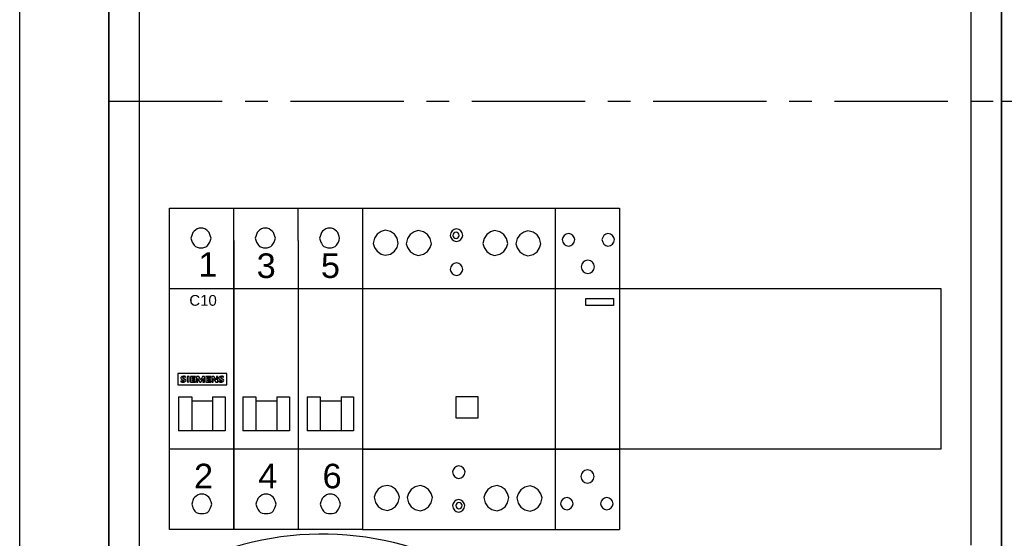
# Model space of a CAD drawing. Header units: millimetres. Extents: x 449515 to 838834, y -400723 to -307130.
# Tile 27 of 38: x 830834 to 833591, y -317605 to -316151. Entities that reach past the tile are written whole.
import ezdxf

# ---------------------------------------------------------------- set-up
doc = ezdxf.new("R2010")
doc.units = ezdxf.units.MM
doc.header["$LTSCALE"] = 25.4
doc.linetypes.add('CENTER', pattern=[2, 1.25, -0.25, 0.25, -0.25])
doc.layers.add('!Siemens Podklad_8GK_sikus', color=250, linetype='Continuous', lineweight=100)
doc.layers.add('R5', color=7, linetype='Continuous')
doc.layers.add('RPOMP', color=7, linetype='Continuous')
doc.styles.get("Standard").update_dxf_attribs({"font": 'arial.ttf'})

# ---------------------------------------------------------------- blocks, each defined once
blk = doc.blocks.new('AD_A630_P_W1950-1800_S800-750_G210~1')
at = {"color": 0, "linetype": 'ByBlock', "lineweight": -2}
for p, q in [((0, 0), (0, 1950)), ((25, 1925), (25, 125))]:
    blk.add_line(p, q, dxfattribs=at)
blk = doc.blocks.new('AD_8GK4351-4KK22')
at = {"color": 0}
for p, q in [((0, -450), (0, -300)), ((0, -600), (0, -450))]:
    blk.add_line(p, q, dxfattribs=at)
blk = doc.blocks.new('AD_8GK4853-8KK0~2')
at = {"layer": '!Siemens Podklad_8GK_sikus', "color": 0, "lineweight": -2}
for p, q in [((0, 0), (0, -1800)), ((250, 0), (250, -1800))]:
    blk.add_line(p, q, dxfattribs=at)
at = {"layer": '!Siemens Podklad_8GK_sikus', "color": 4, "linetype": 'CENTER', "lineweight": -2}
blk.add_line((0, -750), (250, -750), dxfattribs=at)
blk = doc.blocks.new('*U670')
at = {"layer": '!Siemens Podklad_8GK_sikus', "color": 0, "lineweight": -2}
blk.add_line((0, 0), (0, -1800), dxfattribs=at)
at = {"layer": '!Siemens Podklad_8GK_sikus', "color": 4, "linetype": 'CENTER', "lineweight": -2}
blk.add_line((0, -750), (500, -750), dxfattribs=at)
blk = doc.blocks.new('aaa')
at = {"color": 0}
for p, q in [((663973.1, -310868.4, -200), (663973.1, -316868.4, -200)), ((661558.1, -311124.6, -200), (661558.1, -316618.4, -200)), ((661473.1, -315368.4, -200), (661473.1, -313868.4, -200)), ((661473.1, -316868.4, -200), (661473.1, -315368.4, -200)), ((661643.1, -316343.4, -200), (661643.1, -315893.4, -200)), ((661643.1, -315893.4, -200), (663803.1, -315893.4, -200)), ((661643.1, -316343.4, -200), (661643.1, -315893.4, -200)), ((661643.1, -315893.4, -200), (663803.1, -315893.4, -200)), ((663803.1, -315893.4, -200), (663803.1, -316343.4, -200)), ((663803.1, -315893.4, -200), (663803.1, -316343.4, -200)), ((663803.1, -315893.4, -200), (663803.1, -316343.4, -200)), ((663803.1, -316343.4, -200), (661643.1, -316343.4, -200)), ((663803.1, -316343.4, -200), (661643.1, -316343.4, -200))]:
    blk.add_line(p, q, dxfattribs=at)
blk.add_line((663888.1, -316612.1, -200), (663888.1, -311118.4, -200))
blk.add_arc((662070.9, -317438.9, -200), 857.2, 49.8903, 106.802, dxfattribs=at)
blk = doc.blocks.new('AD_5TT584-0~1')
at = {"color": 0, "linetype": 'Continuous'}
for p, q in [((0, 67.5), (0, -22.5)), ((0, 67.5), (54, 67.5)), ((5.21, 61), (4.1, 60.26)), ((6.33, 61.37), (5.21, 61)), ((7.81, 61), (6.33, 61.37)), ((8.93, 60.26), (7.81, 61)), ((14.48, 60.92), (13.37, 60.18)), ((15.59, 61.29), (14.48, 60.92)), ((17.08, 60.92), (15.59, 61.29)), ((18.19, 60.18), (17.08, 60.92)), ((25.14, 61.15), (24.77, 60.59)), ((25.7, 61.52), (25.14, 61.15)), ((25.89, 60.68), (25.61, 60.5)), ((26.26, 61.7), (25.7, 61.52)), ((26.26, 60.78), (25.89, 60.68)), ((27, 61.52), (26.26, 61.7)), ((26.54, 60.68), (26.26, 60.78)), ((26.81, 60.5), (26.54, 60.68)), ((27.56, 61.15), (27, 61.52)), ((27.93, 60.59), (27.56, 61.15)), ((35.9, 60.93), (34.79, 60.19)), ((37.01, 61.3), (35.9, 60.93)), ((38.5, 60.93), (37.01, 61.3)), ((39.61, 60.19), (38.5, 60.93)), ((45.17, 60.85), (44.05, 60.11)), ((46.28, 61.22), (45.17, 60.85)), ((47.77, 60.85), (46.28, 61.22)), ((48.88, 60.11), (47.77, 60.85)), ((3.36, 59.15), (2.99, 57.66)), ((4.1, 60.26), (3.36, 59.15)), ((9.67, 59.15), (8.93, 60.26)), ((10.04, 57.66), (9.67, 59.15)), ((12.63, 59.07), (12.25, 57.58)), ((13.37, 60.18), (12.63, 59.07)), ((18.94, 59.07), (18.19, 60.18)), ((19.31, 57.58), (18.94, 59.07)), ((24.77, 60.59), (24.59, 59.85)), ((24.59, 59.85), (24.77, 59.29)), ((24.77, 59.29), (25.14, 58.74)), ((25.14, 58.74), (25.7, 58.36)), ((25.42, 60.22), (25.33, 59.85)), ((25.33, 59.85), (25.42, 59.57)), ((25.61, 60.5), (25.42, 60.22)), ((25.42, 59.57), (25.61, 59.29)), ((25.61, 59.29), (25.89, 59.11)), ((25.7, 58.36), (26.26, 58.18)), ((25.89, 59.11), (26.26, 59.01)), ((26.26, 59.01), (26.54, 59.11)), ((26.26, 58.18), (27, 58.36)), ((26.54, 59.11), (26.81, 59.29)), ((27, 60.22), (26.81, 60.5)), ((26.81, 59.29), (27, 59.57)), ((27.09, 59.85), (27, 60.22)), ((27, 59.57), (27.09, 59.85)), ((27, 58.36), (27.56, 58.74)), ((27.56, 58.74), (27.93, 59.29)), ((28.11, 59.85), (27.93, 60.59)), ((27.93, 59.29), (28.11, 59.85)), ((34.05, 59.08), (33.67, 57.59)), ((34.79, 60.19), (34.05, 59.08)), ((40.35, 59.08), (39.61, 60.19)), ((40.73, 57.59), (40.35, 59.08)), ((43.31, 59), (42.94, 57.51)), ((44.05, 60.11), (43.31, 59)), ((49.62, 59), (48.88, 60.11)), ((49.99, 57.51), (49.62, 59)), ((2.99, 57.66), (3.36, 56.55)), ((3.36, 56.55), (4.1, 55.44)), ((4.1, 55.44), (5.21, 54.69)), ((7.81, 54.69), (8.93, 55.44)), ((8.93, 55.44), (9.67, 56.55)), ((9.67, 56.55), (10.04, 57.66)), ((12.25, 57.58), (12.63, 56.47)), ((12.63, 56.47), (13.37, 55.36)), ((13.37, 55.36), (14.48, 54.61)), ((17.08, 54.61), (18.19, 55.36)), ((18.19, 55.36), (18.94, 56.47)), ((18.94, 56.47), (19.31, 57.58)), ((33.67, 57.59), (34.05, 56.48)), ((34.05, 56.48), (34.79, 55.37)), ((34.79, 55.37), (35.9, 54.62)), ((38.5, 54.62), (39.61, 55.37)), ((39.61, 55.37), (40.35, 56.48)), ((40.35, 56.48), (40.73, 57.59)), ((42.94, 57.51), (43.31, 56.4)), ((43.31, 56.4), (44.05, 55.29)), ((44.05, 55.29), (45.17, 54.54)), ((47.77, 54.54), (48.88, 55.29)), ((48.88, 55.29), (49.62, 56.4)), ((49.62, 56.4), (49.99, 57.51)), ((5.21, 54.69), (6.33, 54.32)), ((6.33, 54.32), (7.81, 54.69)), ((14.48, 54.61), (15.59, 54.24)), ((15.59, 54.24), (17.08, 54.61)), ((35.9, 54.62), (37.01, 54.25)), ((37.01, 54.25), (38.5, 54.62)), ((45.17, 54.54), (46.28, 54.17)), ((46.28, 54.17), (47.77, 54.54)), ((24.75, 51.08), (24.56, 50.34)), ((24.56, 50.34), (24.75, 49.78)), ((25.12, 51.64), (24.75, 51.08)), ((24.75, 49.78), (25.12, 49.23)), ((25.67, 52.01), (25.12, 51.64)), ((26.42, 52.2), (25.67, 52.01)), ((26.97, 52.01), (26.42, 52.2)), ((27.53, 51.64), (26.97, 52.01)), ((27.9, 51.08), (27.53, 51.64)), ((27.53, 49.23), (27.9, 49.78)), ((28.09, 50.34), (27.9, 51.08)), ((27.9, 49.78), (28.09, 50.34)), ((25.12, 49.23), (25.67, 48.86)), ((25.67, 48.86), (26.42, 48.67)), ((26.42, 48.67), (26.97, 48.86)), ((26.97, 48.86), (27.53, 49.23)), ((0, 45), (54, 45)), ((0, 0), (54, 0)), ((25.75, -5.24), (25.38, -5.8)), ((26.31, -4.87), (25.75, -5.24)), ((26.87, -4.69), (26.31, -4.87)), ((27.61, -4.87), (26.87, -4.69)), ((28.17, -5.24), (27.61, -4.87)), ((28.54, -5.8), (28.17, -5.24)), ((25.38, -5.8), (25.2, -6.36)), ((25.2, -6.36), (25.38, -7.1)), ((25.38, -7.1), (25.75, -7.66)), ((25.75, -7.66), (26.31, -8.03)), ((26.31, -8.03), (26.87, -8.21)), ((26.87, -8.21), (27.61, -8.03)), ((27.61, -8.03), (28.17, -7.66)), ((28.17, -7.66), (28.54, -7.1)), ((28.72, -6.36), (28.54, -5.8)), ((28.54, -7.1), (28.72, -6.36)), ((5.52, -10.52), (4.4, -11.26)), ((7, -10.15), (5.52, -10.52)), ((8.12, -10.52), (7, -10.15)), ((9.23, -11.26), (8.12, -10.52)), ((14.78, -10.6), (13.67, -11.34)), ((16.27, -10.23), (14.78, -10.6)), ((17.38, -10.6), (16.27, -10.23)), ((18.5, -11.34), (17.38, -10.6)), ((36.2, -10.59), (35.09, -11.33)), ((37.69, -10.22), (36.2, -10.59)), ((38.8, -10.59), (37.69, -10.22)), ((39.92, -11.33), (38.8, -10.59)), ((45.47, -10.67), (44.36, -11.41)), ((46.96, -10.3), (45.47, -10.67)), ((48.07, -10.67), (46.96, -10.3)), ((49.18, -11.41), (48.07, -10.67)), ((3.66, -12.38), (3.29, -13.49)), ((3.29, -13.49), (3.66, -14.97)), ((4.4, -11.26), (3.66, -12.38)), ((9.97, -12.38), (9.23, -11.26)), ((10.34, -13.49), (9.97, -12.38)), ((9.97, -14.97), (10.34, -13.49)), ((12.93, -12.46), (12.56, -13.57)), ((12.56, -13.57), (12.93, -15.05)), ((13.67, -11.34), (12.93, -12.46)), ((19.24, -12.46), (18.5, -11.34)), ((19.61, -13.57), (19.24, -12.46)), ((19.24, -15.05), (19.61, -13.57)), ((34.35, -12.45), (33.98, -13.56)), ((33.98, -13.56), (34.35, -15.04)), ((35.09, -11.33), (34.35, -12.45)), ((40.66, -12.45), (39.92, -11.33)), ((41.03, -13.56), (40.66, -12.45)), ((40.66, -15.04), (41.03, -13.56)), ((43.62, -12.53), (43.24, -13.64)), ((43.24, -13.64), (43.62, -15.12)), ((44.36, -11.41), (43.62, -12.53)), ((49.92, -12.53), (49.18, -11.41)), ((50.3, -13.64), (49.92, -12.53)), ((49.92, -15.12), (50.3, -13.64)), ((3.66, -14.97), (4.4, -16.09)), ((4.4, -16.09), (5.52, -16.83)), ((8.12, -16.83), (9.23, -16.09)), ((9.23, -16.09), (9.97, -14.97)), ((12.93, -15.05), (13.67, -16.17)), ((13.67, -16.17), (14.78, -16.91)), ((17.38, -16.91), (18.5, -16.17)), ((18.5, -16.17), (19.24, -15.05)), ((25.36, -15.27), (25.17, -15.83)), ((25.17, -15.83), (25.36, -16.57)), ((25.73, -14.71), (25.36, -15.27)), ((26.28, -14.34), (25.73, -14.71)), ((26.28, -15.55), (26.19, -15.83)), ((26.19, -15.83), (26.28, -16.2)), ((27.03, -14.16), (26.28, -14.34)), ((26.47, -15.27), (26.28, -15.55)), ((26.28, -16.2), (26.47, -16.47)), ((26.75, -15.08), (26.47, -15.27)), ((26.47, -16.47), (26.75, -16.66)), ((27.03, -14.99), (26.75, -15.08)), ((27.58, -14.34), (27.03, -14.16)), ((27.4, -15.08), (27.03, -14.99)), ((27.68, -15.27), (27.4, -15.08)), ((27.4, -16.66), (27.68, -16.47)), ((28.14, -14.71), (27.58, -14.34)), ((27.86, -15.55), (27.68, -15.27)), ((27.68, -16.47), (27.86, -16.2)), ((27.95, -15.83), (27.86, -15.55)), ((27.86, -16.2), (27.95, -15.83)), ((28.51, -15.27), (28.14, -14.71)), ((28.7, -15.83), (28.51, -15.27)), ((28.51, -16.57), (28.7, -15.83)), ((34.35, -15.04), (35.09, -16.16)), ((35.09, -16.16), (36.2, -16.9)), ((38.8, -16.9), (39.92, -16.16)), ((39.92, -16.16), (40.66, -15.04)), ((43.62, -15.12), (44.36, -16.24)), ((44.36, -16.24), (45.47, -16.98)), ((48.07, -16.98), (49.18, -16.24)), ((49.18, -16.24), (49.92, -15.12)), ((5.52, -16.83), (7, -17.2)), ((7, -17.2), (8.12, -16.83)), ((14.78, -16.91), (16.27, -17.28)), ((16.27, -17.28), (17.38, -16.91)), ((25.36, -16.57), (25.73, -17.12)), ((25.73, -17.12), (26.28, -17.5)), ((26.28, -17.5), (27.03, -17.68)), ((26.75, -16.66), (27.03, -16.75)), ((27.03, -16.75), (27.4, -16.66)), ((27.03, -17.68), (27.58, -17.5)), ((27.58, -17.5), (28.14, -17.12)), ((28.14, -17.12), (28.51, -16.57)), ((36.2, -16.9), (37.69, -17.27)), ((37.69, -17.27), (38.8, -16.9)), ((45.47, -16.98), (46.96, -17.35)), ((46.96, -17.35), (48.07, -16.98)), ((0, -22.5), (54, -22.5))]:
    blk.add_line(p, q, dxfattribs=at)
at = {"color": 0}
for p, q in [((54, 67.5), (54, -22.5)), ((26.21, 8.69), (26.21, 14.74)), ((26.21, 14.74), (32.26, 14.74)), ((32.26, 14.74), (32.26, 8.69)), ((32.26, 8.69), (26.21, 8.69))]:
    blk.add_line(p, q, dxfattribs=at)
blk = doc.blocks.new('AD_5TT580-0(2)~1')
at = {"color": 0, "linetype": 'Continuous'}
for p, q in [((0, 67.5), (0, -22.5)), ((0, 67.5), (18, 67.5)), ((18, 67.5), (18, -22.5)), ((18, 67.5), (18, -22.5)), ((2.11, 59.34), (1.92, 58.78)), ((1.92, 58.78), (2.11, 58.04)), ((2.48, 59.9), (2.11, 59.34)), ((2.11, 58.04), (2.48, 57.48)), ((3.03, 60.27), (2.48, 59.9)), ((3.78, 60.45), (3.03, 60.27)), ((4.33, 60.27), (3.78, 60.45)), ((4.89, 59.9), (4.33, 60.27)), ((5.26, 59.34), (4.89, 59.9)), ((4.89, 57.48), (5.26, 58.04)), ((5.45, 58.78), (5.26, 59.34)), ((5.26, 58.04), (5.45, 58.78)), ((13.27, 59.34), (13.08, 58.78)), ((13.08, 58.78), (13.27, 58.04)), ((13.64, 59.9), (13.27, 59.34)), ((13.27, 58.04), (13.64, 57.48)), ((14.2, 60.27), (13.64, 59.9)), ((14.75, 60.45), (14.2, 60.27)), ((15.49, 60.27), (14.75, 60.45)), ((16.05, 59.9), (15.49, 60.27)), ((16.42, 59.34), (16.05, 59.9)), ((16.05, 57.48), (16.42, 58.04)), ((16.61, 58.78), (16.42, 59.34)), ((16.42, 58.04), (16.61, 58.78)), ((2.48, 57.48), (3.03, 57.11)), ((3.03, 57.11), (3.78, 56.93)), ((3.78, 56.93), (4.33, 57.11)), ((4.33, 57.11), (4.89, 57.48)), ((13.64, 57.48), (14.2, 57.11)), ((14.2, 57.11), (14.75, 56.93)), ((14.75, 56.93), (15.49, 57.11)), ((15.49, 57.11), (16.05, 57.48)), ((7.79, 52.39), (7.42, 51.84)), ((8.35, 52.77), (7.79, 52.39)), ((9.09, 52.95), (8.35, 52.77)), ((9.83, 52.77), (9.09, 52.95)), ((10.39, 52.39), (9.83, 52.77)), ((10.76, 51.84), (10.39, 52.39)), ((7.42, 51.84), (7.23, 51.1)), ((7.23, 51.1), (7.42, 50.35)), ((7.42, 50.35), (7.79, 49.8)), ((7.79, 49.8), (8.35, 49.43)), ((9.83, 49.43), (10.39, 49.8)), ((10.39, 49.8), (10.76, 50.35)), ((10.95, 51.1), (10.76, 51.84)), ((10.76, 50.35), (10.95, 51.1)), ((8.35, 49.43), (9.09, 49.24)), ((9.09, 49.24), (9.83, 49.43)), ((0, 45), (18, 45)), ((0, 0), (18, 0)), ((7.33, -6.95), (7.14, -7.69)), ((7.14, -7.69), (7.33, -8.43)), ((7.7, -6.39), (7.33, -6.95)), ((8.26, -6.02), (7.7, -6.39)), ((9, -5.83), (8.26, -6.02)), ((9.74, -6.02), (9, -5.83)), ((10.3, -6.39), (9.74, -6.02)), ((10.67, -6.95), (10.3, -6.39)), ((10.86, -7.69), (10.67, -6.95)), ((10.67, -8.43), (10.86, -7.69)), ((7.33, -8.43), (7.7, -8.99)), ((7.7, -8.99), (8.26, -9.36)), ((8.26, -9.36), (9, -9.54)), ((9, -9.54), (9.74, -9.36)), ((9.74, -9.36), (10.3, -8.99)), ((10.3, -8.99), (10.67, -8.43)), ((2.59, -13.7), (2.04, -14.08)), ((3.34, -13.52), (2.59, -13.7)), ((3.89, -13.7), (3.34, -13.52)), ((4.45, -14.08), (3.89, -13.7)), ((13.76, -13.7), (13.2, -14.08)), ((14.31, -13.52), (13.76, -13.7)), ((15.06, -13.7), (14.31, -13.52)), ((15.61, -14.08), (15.06, -13.7)), ((1.67, -14.63), (1.48, -15.37)), ((1.48, -15.37), (1.67, -15.93)), ((2.04, -14.08), (1.67, -14.63)), ((1.67, -15.93), (2.04, -16.49)), ((2.04, -16.49), (2.59, -16.86)), ((3.89, -16.86), (4.45, -16.49)), ((4.82, -14.63), (4.45, -14.08)), ((4.45, -16.49), (4.82, -15.93)), ((5.01, -15.37), (4.82, -14.63)), ((4.82, -15.93), (5.01, -15.37)), ((12.83, -14.63), (12.64, -15.37)), ((12.64, -15.37), (12.83, -15.93)), ((13.2, -14.08), (12.83, -14.63)), ((12.83, -15.93), (13.2, -16.49)), ((13.2, -16.49), (13.76, -16.86)), ((15.06, -16.86), (15.61, -16.49)), ((15.98, -14.63), (15.61, -14.08)), ((15.61, -16.49), (15.98, -15.93)), ((16.17, -15.37), (15.98, -14.63)), ((15.98, -15.93), (16.17, -15.37)), ((2.59, -16.86), (3.34, -17.04)), ((3.34, -17.04), (3.89, -16.86)), ((13.76, -16.86), (14.31, -17.04)), ((14.31, -17.04), (15.06, -16.86)), ((0, -22.5), (18, -22.5))]:
    blk.add_line(p, q, dxfattribs=at)
at = {"color": 0}
for p, q in [((8.54, 40.26), (8.54, 42.2)), ((8.54, 42.2), (16.27, 42.2)), ((16.27, 42.2), (16.27, 40.26)), ((16.27, 40.26), (8.54, 40.26))]:
    blk.add_line(p, q, dxfattribs=at)
blk = doc.blocks.new('AD_SIEMENS_znaczeki')
at = {"color": 0}
for p, q in [((1755.293, 772.573), (1755.293, 771.993)), ((1757.763, 772.573), (1755.293, 772.573)), ((1757.763, 771.993), (1757.763, 772.573)), ((1755.45, 772.205), (1755.45, 772.149)), ((1755.501, 772.274), (1755.599, 772.234)), ((1755.652, 772.292), (1755.544, 772.343)), ((1755.675, 772.372), (1755.675, 772.422)), ((1755.773, 772.425), (1755.773, 772.143)), ((1755.864, 772.425), (1755.773, 772.425)), ((1755.773, 772.143), (1755.864, 772.143)), ((1755.864, 772.143), (1755.864, 772.425)), ((1755.939, 772.426), (1755.939, 772.141)), ((1756.18, 772.426), (1755.939, 772.426)), ((1755.939, 772.141), (1756.18, 772.141)), ((1756.03, 772.309), (1756.03, 772.379)), ((1756.03, 772.379), (1756.18, 772.379)), ((1756.159, 772.309), (1756.03, 772.309)), ((1756.03, 772.193), (1756.03, 772.266)), ((1756.03, 772.266), (1756.159, 772.266)), ((1756.18, 772.193), (1756.03, 772.193)), ((1756.159, 772.266), (1756.159, 772.309)), ((1756.18, 772.379), (1756.18, 772.426)), ((1756.18, 772.141), (1756.18, 772.193)), ((1756.235, 772.426), (1756.235, 772.141)), ((1756.347, 772.426), (1756.235, 772.426)), ((1756.235, 772.141), (1756.299, 772.141)), ((1756.299, 772.141), (1756.299, 772.321)), ((1756.299, 772.321), (1756.399, 772.141)), ((1756.444, 772.251), (1756.347, 772.426)), ((1756.399, 772.141), (1756.458, 772.141)), ((1756.53, 772.426), (1756.444, 772.251)), ((1756.458, 772.141), (1756.546, 772.321)), ((1756.637, 772.426), (1756.53, 772.426)), ((1756.546, 772.321), (1756.546, 772.141)), ((1756.546, 772.141), (1756.637, 772.141)), ((1756.637, 772.141), (1756.637, 772.426)), ((1756.712, 772.426), (1756.712, 772.141)), ((1756.953, 772.426), (1756.712, 772.426)), ((1756.712, 772.141), (1756.953, 772.141)), ((1756.803, 772.309), (1756.803, 772.379)), ((1756.803, 772.379), (1756.953, 772.379)), ((1756.932, 772.309), (1756.803, 772.309)), ((1756.803, 772.193), (1756.803, 772.266)), ((1756.803, 772.266), (1756.932, 772.266)), ((1756.953, 772.193), (1756.803, 772.193)), ((1756.932, 772.266), (1756.932, 772.309)), ((1756.953, 772.379), (1756.953, 772.426)), ((1756.953, 772.141), (1756.953, 772.193)), ((1757.008, 772.426), (1757.008, 772.141)), ((1757.11, 772.426), (1757.008, 772.426)), ((1757.008, 772.141), (1757.072, 772.141)), ((1757.072, 772.141), (1757.072, 772.326)), ((1757.072, 772.326), (1757.2, 772.141)), ((1757.238, 772.245), (1757.11, 772.426)), ((1757.2, 772.141), (1757.303, 772.141)), ((1757.238, 772.426), (1757.238, 772.245)), ((1757.303, 772.426), (1757.238, 772.426)), ((1757.303, 772.141), (1757.303, 772.426)), ((1757.361, 772.209), (1757.361, 772.149)), ((1757.407, 772.277), (1757.51, 772.227)), ((1757.563, 772.292), (1757.455, 772.343)), ((1757.585, 772.372), (1757.585, 772.422)), ((1755.293, 771.993), (1757.763, 771.993))]:
    blk.add_line(p, q, dxfattribs=at)
for centre, major_axis, start_param, end_param in [((1755.532, 772.346), (0.0852, 0), 2.06576, 3.66098), ((1755.562, 772.527), (0.383, 0), 4.4151, 4.655269), ((1755.557, 772.547), (0.465, 0), 4.480311, 4.786895), ((1755.542, 772.351), (-0.0968, 0), 0.519387, 1.135975), ((1755.576, 772.275), (-0.178, 0), -1.570796, -1.075832), ((1755.554, 772.36), (-0.0209, 0), -1.07402, 1.07402), ((1755.547, 772.289), (0.112, 0), 4.655269, 5.197087), ((1755.581, 772.316), (-0.0775, 0), 4.682533, 5.209165), ((1755.576, 772.023), (-0.465, 0), 4.499109, 4.712389), ((1755.572, 772.047), (0.383, 0), 1.298767, 1.54094), ((1755.579, 772.282), (0.163, 0), -1.49629, -1.148117), ((1755.589, 772.218), (-0.0209, 0), 2.055494, 4.227691), ((1755.609, 772.223), (0.0891, 0), -1.148117, 1.07402), ((1757.443, 772.346), (0.0852, 0), 2.06576, 3.66098), ((1757.486, 772.527), (0.383, 0), 4.378973, 4.682131), ((1757.468, 772.547), (-0.465, 0), 1.338719, 1.645302), ((1757.453, 772.351), (-0.0968, 0), 0.519387, 1.07402), ((1757.487, 772.275), (-0.178, 0), -1.570796, -1.075832), ((1757.465, 772.36), (0.0209, 0), 2.067572, 4.215613), ((1757.491, 772.316), (-0.0775, 0), 4.682533, 5.209165), ((1757.478, 772.289), (0.112, 0), 4.682131, 4.957102), ((1757.487, 772.023), (-0.465, 0), 4.499109, 4.712389), ((1757.482, 772.047), (0.383, 0), 1.298767, 1.54094), ((1757.49, 772.282), (0.163, 0), -1.49629, -1.148117), ((1757.5, 772.211), (-0.0209, 0), 1.815509, 4.215613), ((1757.52, 772.223), (0.0891, 0), -1.148117, 1.07402)]:
    blk.add_ellipse(centre, major_axis=major_axis, ratio=0.878278, start_param=start_param, end_param=end_param, dxfattribs=at)

msp = doc.modelspace()

# ---------------------------------------------------------------- linework, layer by layer
at = {"color": 0}
for p, q in [((831253.8195, -316680.1288, -200), (831793.8195, -316680.1288, -200)), ((831433.8195, -316770.1288, -200), (831433.8195, -316680.1288, -200)), ((831433.8195, -316770.1288, -200), (831433.8195, -316680.1288, -200)), ((831613.8195, -316770.1288, -200), (831613.8195, -316680.1288, -200)), ((831278.5254, -317208.6582, -200), (831315.5842, -317208.6582, -200)), ((831373.8195, -317208.6582, -200), (831409.1136, -317208.6582, -200)), ((831458.5254, -317208.6582, -200), (831495.5842, -317208.6582, -200)), ((831553.8195, -317208.6582, -200), (831589.1136, -317208.6582, -200)), ((831638.5254, -317208.6582, -200), (831675.5842, -317208.6582, -200)), ((831733.8195, -317208.6582, -200), (831769.1136, -317208.6582, -200)), ((831793.8195, -317355.1288, -200), (831253.8195, -317355.1288, -200))]:
    msp.add_line(p, q, dxfattribs=at)
at = {"color": 0, "linetype": 'Continuous'}
for p, q in [((831253.8195, -317580.1288, -200), (831253.8195, -316680.1288, -200)), ((831793.8195, -316680.1288, -200), (831793.8195, -317580.1288, -200)), ((831316.9328, -316753.4764, -200), (831315.1681, -316758.7705, -200)), ((831318.6975, -316748.1823, -200), (831316.9328, -316753.4764, -200)), ((831322.2269, -316744.6529, -200), (831318.6975, -316748.1823, -200)), ((831325.7563, -316741.1235, -200), (831322.2269, -316744.6529, -200)), ((831331.0504, -316737.5941, -200), (831325.7563, -316741.1235, -200)), ((831336.3445, -316735.8293, -200), (831331.0504, -316737.5941, -200)), ((831341.6387, -316735.8293, -200), (831336.3445, -316735.8293, -200)), ((831346.9328, -316735.8293, -200), (831341.6387, -316735.8293, -200)), ((831352.2269, -316737.5941, -200), (831346.9328, -316735.8293, -200)), ((831357.521, -316741.1235, -200), (831352.2269, -316737.5941, -200)), ((831361.0504, -316744.6529, -200), (831357.521, -316741.1235, -200)), ((831364.5798, -316748.1823, -200), (831361.0504, -316744.6529, -200)), ((831366.3445, -316753.4764, -200), (831364.5798, -316748.1823, -200)), ((831368.1092, -316758.7705, -200), (831366.3445, -316753.4764, -200)), ((831496.9328, -316753.4764, -200), (831495.1681, -316758.7705, -200)), ((831498.6975, -316748.1823, -200), (831496.9328, -316753.4764, -200)), ((831502.2269, -316744.6529, -200), (831498.6975, -316748.1823, -200)), ((831505.7563, -316741.1235, -200), (831502.2269, -316744.6529, -200)), ((831511.0504, -316737.5941, -200), (831505.7563, -316741.1235, -200)), ((831516.3445, -316735.8293, -200), (831511.0504, -316737.5941, -200)), ((831521.6387, -316735.8293, -200), (831516.3445, -316735.8293, -200)), ((831526.9328, -316735.8293, -200), (831521.6387, -316735.8293, -200)), ((831532.2269, -316737.5941, -200), (831526.9328, -316735.8293, -200)), ((831537.521, -316741.1235, -200), (831532.2269, -316737.5941, -200)), ((831541.0504, -316744.6529, -200), (831537.521, -316741.1235, -200)), ((831544.5798, -316748.1823, -200), (831541.0504, -316744.6529, -200)), ((831546.3445, -316753.4764, -200), (831544.5798, -316748.1823, -200)), ((831548.1092, -316758.7705, -200), (831546.3445, -316753.4764, -200)), ((831676.9328, -316753.4764, -200), (831675.1681, -316758.7705, -200)), ((831678.6975, -316748.1823, -200), (831676.9328, -316753.4764, -200)), ((831682.2269, -316744.6529, -200), (831678.6975, -316748.1823, -200)), ((831685.7563, -316741.1235, -200), (831682.2269, -316744.6529, -200)), ((831691.0504, -316737.5941, -200), (831685.7563, -316741.1235, -200)), ((831696.3445, -316735.8293, -200), (831691.0504, -316737.5941, -200)), ((831701.6387, -316735.8293, -200), (831696.3445, -316735.8293, -200)), ((831706.9328, -316735.8293, -200), (831701.6387, -316735.8293, -200)), ((831712.2269, -316737.5941, -200), (831706.9328, -316735.8293, -200)), ((831717.521, -316741.1235, -200), (831712.2269, -316737.5941, -200)), ((831721.0504, -316744.6529, -200), (831717.521, -316741.1235, -200)), ((831724.5798, -316748.1823, -200), (831721.0504, -316744.6529, -200)), ((831726.3445, -316753.4764, -200), (831724.5798, -316748.1823, -200)), ((831728.1092, -316758.7705, -200), (831726.3445, -316753.4764, -200)), ((831315.1681, -316758.7705, -200), (831313.4034, -316764.0646, -200)), ((831313.4034, -316764.0646, -200), (831315.1681, -316769.3588, -200)), ((831315.1681, -316769.3588, -200), (831316.9328, -316774.6529, -200)), ((831316.9328, -316774.6529, -200), (831318.6975, -316778.1823, -200)), ((831318.6975, -316778.1823, -200), (831322.2269, -316783.4764, -200)), ((831361.0504, -316783.4764, -200), (831364.5798, -316778.1823, -200)), ((831364.5798, -316778.1823, -200), (831366.3445, -316774.6529, -200)), ((831366.3445, -316774.6529, -200), (831368.1092, -316769.3588, -200)), ((831369.874, -316764.0646, -200), (831368.1092, -316758.7705, -200)), ((831368.1092, -316769.3588, -200), (831369.874, -316764.0646, -200)), ((831433.8195, -316770.1288, -200), (831433.8195, -317580.1288, -200)), ((831433.8195, -317580.1288, -200), (831433.8195, -316770.1288, -200)), ((831495.1681, -316758.7705, -200), (831493.4034, -316764.0646, -200)), ((831493.4034, -316764.0646, -200), (831495.1681, -316769.3588, -200)), ((831495.1681, -316769.3588, -200), (831496.9328, -316774.6529, -200)), ((831496.9328, -316774.6529, -200), (831498.6975, -316778.1823, -200)), ((831498.6975, -316778.1823, -200), (831502.2269, -316783.4764, -200)), ((831541.0504, -316783.4764, -200), (831544.5798, -316778.1823, -200)), ((831544.5798, -316778.1823, -200), (831546.3445, -316774.6529, -200)), ((831546.3445, -316774.6529, -200), (831548.1092, -316769.3588, -200)), ((831549.874, -316764.0646, -200), (831548.1092, -316758.7705, -200)), ((831548.1092, -316769.3588, -200), (831549.874, -316764.0646, -200)), ((831613.8195, -316770.1288, -200), (831613.8195, -317580.1288, -200)), ((831675.1681, -316758.7705, -200), (831673.4034, -316764.0646, -200)), ((831673.4034, -316764.0646, -200), (831675.1681, -316769.3588, -200)), ((831675.1681, -316769.3588, -200), (831676.9328, -316774.6529, -200)), ((831676.9328, -316774.6529, -200), (831678.6975, -316778.1823, -200)), ((831678.6975, -316778.1823, -200), (831682.2269, -316783.4764, -200)), ((831721.0504, -316783.4764, -200), (831724.5798, -316778.1823, -200)), ((831724.5798, -316778.1823, -200), (831726.3445, -316774.6529, -200)), ((831726.3445, -316774.6529, -200), (831728.1092, -316769.3588, -200)), ((831729.874, -316764.0646, -200), (831728.1092, -316758.7705, -200)), ((831728.1092, -316769.3588, -200), (831729.874, -316764.0646, -200)), ((831322.2269, -316783.4764, -200), (831325.7563, -316787.0058, -200)), ((831325.7563, -316787.0058, -200), (831331.0504, -316788.7705, -200)), ((831331.0504, -316788.7705, -200), (831336.3445, -316790.5352, -200)), ((831336.3445, -316790.5352, -200), (831341.6387, -316790.5352, -200)), ((831341.6387, -316790.5352, -200), (831346.9328, -316790.5352, -200)), ((831346.9328, -316790.5352, -200), (831352.2269, -316788.7705, -200)), ((831352.2269, -316788.7705, -200), (831357.521, -316787.0058, -200)), ((831357.521, -316787.0058, -200), (831361.0504, -316783.4764, -200)), ((831502.2269, -316783.4764, -200), (831505.7563, -316787.0058, -200)), ((831505.7563, -316787.0058, -200), (831511.0504, -316788.7705, -200)), ((831511.0504, -316788.7705, -200), (831516.3445, -316790.5352, -200)), ((831516.3445, -316790.5352, -200), (831521.6387, -316790.5352, -200)), ((831521.6387, -316790.5352, -200), (831526.9328, -316790.5352, -200)), ((831526.9328, -316790.5352, -200), (831532.2269, -316788.7705, -200)), ((831532.2269, -316788.7705, -200), (831537.521, -316787.0058, -200)), ((831537.521, -316787.0058, -200), (831541.0504, -316783.4764, -200)), ((831682.2269, -316783.4764, -200), (831685.7563, -316787.0058, -200)), ((831685.7563, -316787.0058, -200), (831691.0504, -316788.7705, -200)), ((831691.0504, -316788.7705, -200), (831696.3445, -316790.5352, -200)), ((831696.3445, -316790.5352, -200), (831701.6387, -316790.5352, -200)), ((831701.6387, -316790.5352, -200), (831706.9328, -316790.5352, -200)), ((831706.9328, -316790.5352, -200), (831712.2269, -316788.7705, -200)), ((831712.2269, -316788.7705, -200), (831717.521, -316787.0058, -200)), ((831717.521, -316787.0058, -200), (831721.0504, -316783.4764, -200)), ((831253.8195, -316905.1288, -200), (831793.8195, -316905.1288, -200)), ((831278.5254, -317208.6582, -200), (831278.5254, -317303.9523, -200)), ((831315.5842, -317208.6582, -200), (831315.5842, -317303.9523, -200)), ((831373.8195, -317221.0111, -200), (831315.5842, -317221.0111, -200)), ((831373.8195, -317208.6582, -200), (831373.8195, -317303.9523, -200)), ((831409.1136, -317208.6582, -200), (831409.1136, -317303.9523, -200)), ((831458.5254, -317208.6582, -200), (831458.5254, -317303.9523, -200)), ((831495.5842, -317208.6582, -200), (831495.5842, -317303.9523, -200)), ((831553.8195, -317221.0111, -200), (831495.5842, -317221.0111, -200)), ((831553.8195, -317208.6582, -200), (831553.8195, -317303.9523, -200)), ((831589.1136, -317208.6582, -200), (831589.1136, -317303.9523, -200)), ((831675.5842, -317208.6582, -200), (831675.5842, -317303.9523, -200)), ((831733.8195, -317221.0111, -200), (831675.5842, -317221.0111, -200)), ((831733.8195, -317208.6582, -200), (831733.8195, -317303.9523, -200)), ((831769.1136, -317208.6582, -200), (831769.1136, -317303.9523, -200)), ((831409.1136, -317303.9523, -200), (831278.5254, -317303.9523, -200)), ((831589.1136, -317303.9523, -200), (831458.5254, -317303.9523, -200)), ((831769.1136, -317303.9523, -200), (831638.5254, -317303.9523, -200)), ((831320.8783, -317493.6582, -200), (831319.1136, -317498.9523, -200)), ((831324.4077, -317490.1288, -200), (831320.8783, -317493.6582, -200)), ((831327.9371, -317486.5994, -200), (831324.4077, -317490.1288, -200)), ((831333.2313, -317483.0699, -200), (831327.9371, -317486.5994, -200)), ((831338.5254, -317481.3052, -200), (831333.2313, -317483.0699, -200)), ((831343.8195, -317481.3052, -200), (831338.5254, -317481.3052, -200)), ((831349.1136, -317481.3052, -200), (831343.8195, -317481.3052, -200)), ((831354.4077, -317483.0699, -200), (831349.1136, -317481.3052, -200)), ((831359.7018, -317486.5994, -200), (831354.4077, -317483.0699, -200)), ((831363.2313, -317490.1288, -200), (831359.7018, -317486.5994, -200)), ((831366.7607, -317493.6582, -200), (831363.2313, -317490.1288, -200)), ((831368.5254, -317498.9523, -200), (831366.7607, -317493.6582, -200)), ((831500.8783, -317493.6582, -200), (831499.1136, -317498.9523, -200)), ((831504.4077, -317490.1288, -200), (831500.8783, -317493.6582, -200)), ((831507.9371, -317486.5994, -200), (831504.4077, -317490.1288, -200)), ((831513.2313, -317483.0699, -200), (831507.9371, -317486.5994, -200)), ((831518.5254, -317481.3052, -200), (831513.2313, -317483.0699, -200)), ((831523.8195, -317481.3052, -200), (831518.5254, -317481.3052, -200)), ((831529.1136, -317481.3052, -200), (831523.8195, -317481.3052, -200)), ((831534.4077, -317483.0699, -200), (831529.1136, -317481.3052, -200)), ((831539.7018, -317486.5994, -200), (831534.4077, -317483.0699, -200)), ((831543.2313, -317490.1288, -200), (831539.7018, -317486.5994, -200)), ((831546.7607, -317493.6582, -200), (831543.2313, -317490.1288, -200)), ((831548.5254, -317498.9523, -200), (831546.7607, -317493.6582, -200)), ((831680.8783, -317493.6582, -200), (831679.1136, -317498.9523, -200)), ((831684.4077, -317490.1288, -200), (831680.8783, -317493.6582, -200)), ((831687.9371, -317486.5994, -200), (831684.4077, -317490.1288, -200)), ((831693.2313, -317483.0699, -200), (831687.9371, -317486.5994, -200)), ((831698.5254, -317481.3052, -200), (831693.2313, -317483.0699, -200)), ((831703.8195, -317481.3052, -200), (831698.5254, -317481.3052, -200)), ((831709.1136, -317481.3052, -200), (831703.8195, -317481.3052, -200)), ((831714.4077, -317483.0699, -200), (831709.1136, -317481.3052, -200)), ((831719.7018, -317486.5994, -200), (831714.4077, -317483.0699, -200)), ((831723.2313, -317490.1288, -200), (831719.7018, -317486.5994, -200)), ((831726.7607, -317493.6582, -200), (831723.2313, -317490.1288, -200)), ((831728.5254, -317498.9523, -200), (831726.7607, -317493.6582, -200)), ((831317.3489, -317502.4817, -200), (831315.5842, -317509.5405, -200)), ((831315.5842, -317509.5405, -200), (831317.3489, -317514.8346, -200)), ((831319.1136, -317498.9523, -200), (831317.3489, -317502.4817, -200)), ((831317.3489, -317514.8346, -200), (831319.1136, -317520.1288, -200)), ((831319.1136, -317520.1288, -200), (831320.8783, -317523.6582, -200)), ((831320.8783, -317523.6582, -200), (831324.4077, -317528.9523, -200)), ((831363.2313, -317528.9523, -200), (831366.7607, -317523.6582, -200)), ((831366.7607, -317523.6582, -200), (831368.5254, -317520.1288, -200)), ((831370.2901, -317502.4817, -200), (831368.5254, -317498.9523, -200)), ((831368.5254, -317520.1288, -200), (831370.2901, -317514.8346, -200)), ((831372.0548, -317509.5405, -200), (831370.2901, -317502.4817, -200)), ((831370.2901, -317514.8346, -200), (831372.0548, -317509.5405, -200)), ((831497.3489, -317502.4817, -200), (831495.5842, -317509.5405, -200)), ((831495.5842, -317509.5405, -200), (831497.3489, -317514.8346, -200)), ((831499.1136, -317498.9523, -200), (831497.3489, -317502.4817, -200)), ((831497.3489, -317514.8346, -200), (831499.1136, -317520.1288, -200)), ((831499.1136, -317520.1288, -200), (831500.8783, -317523.6582, -200)), ((831500.8783, -317523.6582, -200), (831504.4077, -317528.9523, -200)), ((831543.2313, -317528.9523, -200), (831546.7607, -317523.6582, -200)), ((831546.7607, -317523.6582, -200), (831548.5254, -317520.1288, -200)), ((831550.2901, -317502.4817, -200), (831548.5254, -317498.9523, -200)), ((831548.5254, -317520.1288, -200), (831550.2901, -317514.8346, -200)), ((831552.0548, -317509.5405, -200), (831550.2901, -317502.4817, -200)), ((831550.2901, -317514.8346, -200), (831552.0548, -317509.5405, -200)), ((831677.3489, -317502.4817, -200), (831675.5842, -317509.5405, -200)), ((831675.5842, -317509.5405, -200), (831677.3489, -317514.8346, -200)), ((831679.1136, -317498.9523, -200), (831677.3489, -317502.4817, -200)), ((831677.3489, -317514.8346, -200), (831679.1136, -317520.1288, -200)), ((831679.1136, -317520.1288, -200), (831680.8783, -317523.6582, -200)), ((831680.8783, -317523.6582, -200), (831684.4077, -317528.9523, -200)), ((831723.2313, -317528.9523, -200), (831726.7607, -317523.6582, -200)), ((831726.7607, -317523.6582, -200), (831728.5254, -317520.1288, -200)), ((831730.2901, -317502.4817, -200), (831728.5254, -317498.9523, -200)), ((831728.5254, -317520.1288, -200), (831730.2901, -317514.8346, -200)), ((831732.0548, -317509.5405, -200), (831730.2901, -317502.4817, -200)), ((831730.2901, -317514.8346, -200), (831732.0548, -317509.5405, -200)), ((831324.4077, -317528.9523, -200), (831327.9371, -317532.4817, -200)), ((831327.9371, -317532.4817, -200), (831333.2313, -317534.2464, -200)), ((831333.2313, -317534.2464, -200), (831338.5254, -317536.0111, -200)), ((831338.5254, -317536.0111, -200), (831343.8195, -317536.0111, -200)), ((831343.8195, -317536.0111, -200), (831349.1136, -317536.0111, -200)), ((831349.1136, -317536.0111, -200), (831354.4077, -317534.2464, -200)), ((831354.4077, -317534.2464, -200), (831359.7018, -317532.4817, -200)), ((831359.7018, -317532.4817, -200), (831363.2313, -317528.9523, -200)), ((831504.4077, -317528.9523, -200), (831507.9371, -317532.4817, -200)), ((831507.9371, -317532.4817, -200), (831513.2313, -317534.2464, -200)), ((831513.2313, -317534.2464, -200), (831518.5254, -317536.0111, -200)), ((831518.5254, -317536.0111, -200), (831523.8195, -317536.0111, -200)), ((831523.8195, -317536.0111, -200), (831529.1136, -317536.0111, -200)), ((831529.1136, -317536.0111, -200), (831534.4077, -317534.2464, -200)), ((831534.4077, -317534.2464, -200), (831539.7018, -317532.4817, -200)), ((831539.7018, -317532.4817, -200), (831543.2313, -317528.9523, -200)), ((831684.4077, -317528.9523, -200), (831687.9371, -317532.4817, -200)), ((831687.9371, -317532.4817, -200), (831693.2313, -317534.2464, -200)), ((831693.2313, -317534.2464, -200), (831698.5254, -317536.0111, -200)), ((831698.5254, -317536.0111, -200), (831703.8195, -317536.0111, -200)), ((831703.8195, -317536.0111, -200), (831709.1136, -317536.0111, -200)), ((831709.1136, -317536.0111, -200), (831714.4077, -317534.2464, -200)), ((831714.4077, -317534.2464, -200), (831719.7018, -317532.4817, -200)), ((831719.7018, -317532.4817, -200), (831723.2313, -317528.9523, -200)), ((831793.8195, -317580.1288, -200), (831253.8195, -317580.1288, -200))]:
    msp.add_line(p, q, dxfattribs=at)
msp.add_line((831638.5254, -317208.6582, -200), (831638.5254, -317303.9523, -200))

# ---------------------------------------------------------------- block references
msp.add_blockref('aaa', (169610.7085, -1011.7622))
at = {"xscale": 55.6818025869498, "yscale": 55.6818025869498, "zscale": 55.6818025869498}
msp.add_blockref('AD_SIEMENS_znaczeki', (733538.6907, -360161.2868, -200), dxfattribs=at)
at = {"layer": 'R5', "xscale": 10, "yscale": 10, "zscale": 10}
for name, p in [('AD_A630_P_W1950-1800_S800-750_G210~1', (830833.8195, -328130.1288, -200)), ('AD_8GK4853-8KK0~2', (831083.8195, -308880.1288, -200)), ('*U670', (833583.8195, -308880.1288, -200)), ('AD_8GK4351-4KK22', (833583.8195, -311880.1288, -200))]:
    msp.add_blockref(name, p, dxfattribs=at)
at = {"layer": 'RPOMP', "xscale": 10, "yscale": 10, "zscale": 10}
for name, p in [('AD_5TT584-0~1', (831793.8195, -317355.1288, -200)), ('AD_5TT580-0(2)~1', (832333.8184, -317355.1288, -200))]:
    msp.add_blockref(name, p, dxfattribs=at)

# ---------------------------------------------------------------- texts
at = {"color": 0}
for s, p in [('1', (831334.3116, -316872.0184, -200)), ('3', (831497.4059, -316875.3958, -200)), ('5', (831677.4059, -316875.3958, -200)), ('2', (831321.9929, -317464.9553, -200)), ('4', (831501.9929, -317464.9553, -200)), ('6', (831681.9929, -317464.9553, -200))]:
    msp.add_text(s, height=68.8235, dxfattribs=at).set_placement(p)
at = {"color": 0, "linetype": 'ByBlock', "lineweight": -2, "insert": (831308.921, -316923.2317, -200), "char_height": 30, "width": 91.149901, "attachment_point": 1}
msp.add_mtext('{\\C256;C10}', dxfattribs=at)

doc.saveas('drawing.dxf')
